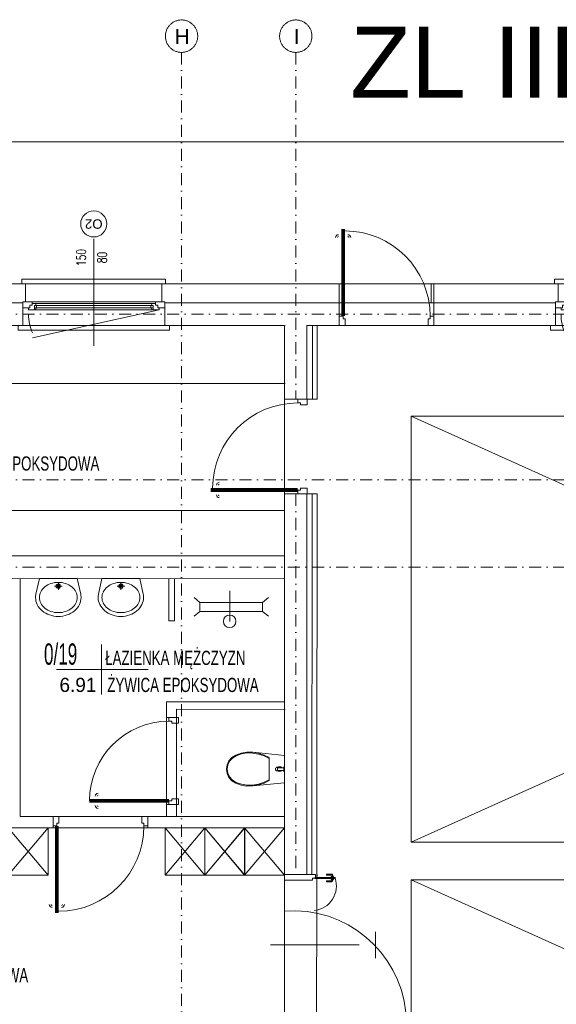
# Model space of a CAD drawing. Header units: centimetres. Extents: x -122 to 72759, y 3298 to 43172.
# Tile 112 of 243: x 37288 to 37856, y 11838 to 12878. Entities that reach past the tile are written whole.
import ezdxf
from ezdxf.enums import TextEntityAlignment as Align
from ezdxf.lldxf.tags import DXFTag

# ---------------------------------------------------------------- set-up
doc = ezdxf.new("R2010")
doc.units = ezdxf.units.CM
doc.header["$MEASUREMENT"] = 0
doc.linetypes.add('DASH2', pattern=[19.05, 12.7, -6.35])
doc.linetypes.add('DASHDOT', pattern=[25.4, 12.7, -6.35, 0, -6.35])
doc.layers.get('0').update_dxf_attribs({"lineweight": 5})
for name, color, linetype, lineweight in [('0-LINIA CIENKA', 7, 'Continuous', 5), ('0-LINIA ŚREDNIA', 7, 'Continuous', 5), ('0-OSIE', 7, 'DASHDOT', 5), ('1-sciany projektowane', 7, 'Continuous', 5), ('_ nowe meble', 7, 'Continuous', 5), ('_ ściany konstrukcyjne', 7, 'Continuous', 5), ('A_drzwi', 252, 'Continuous', 5), ('A_izol-termiczna', 7, 'ZIGZAG', 5), ('A_okna', 7, 'Continuous', 5), ('A_okna opis', 7, 'Continuous', 5), ('A_okna otwarcie', 7, 'DASH', 5), ('A_okna symbol', 7, 'Continuous', 5), ('A_parapety', 7, 'Continuous', 5), ('A_przerywane', 7, 'DASH', 5), ('A_sciany', 7, 'Continuous', 5), ('A_sciany dzialowe', 7, 'Continuous', 5), ('meble', 7, 'Continuous', 5), ('METKI MIESZKAŃ', 7, 'Continuous', 5), ('OCIEPLENIE', 7, 'BATTING', 5), ('PR-METKI', 7, 'Continuous', 5), ('wymiarowanie', 7, 'Continuous', 5), ('ZZZ_Xref', 7, 'Continuous', 5)]:
    doc.layers.add(name, color=color, linetype=linetype, lineweight=lineweight)
doc.layers.add('0-POWIERZCHNIA POMIESZCZEN', color=7, linetype='DASH2', lineweight=5, plot=False)
doc.styles.add('Arial', font='arial.ttf', dxfattribs={"height": 450})
doc.styles.add('ROMANS', font='romans.shx', dxfattribs={"width": 0.8, "height": 15})
doc.styles.get("Standard").update_dxf_attribs({"font": 'ARIAL.TTF'})
doc.styles.add('tabelka', font='swz721lc.ttf')
doc.linetypes.add('BATTING', pattern='A,0.0001,-0.1,[134,ltypeshp.shx,S=0.1,R=0,X=-0.1,Y=0],-0.2,[134,ltypeshp.shx,S=0.1,R=180,X=0.1,Y=0],-0.1', length=0.4001)
tags = doc.linetypes.add('DASH', pattern=[15, 10, -5]).pattern_tags.tags
tags[6:7] = [DXFTag(74, 4), DXFTag(75, 0), DXFTag(340, '0'), DXFTag(46, 0.0), DXFTag(50, 0.0), DXFTag(44, 0.0), DXFTag(45, 0.0)]
tags[4:5] = [DXFTag(74, 4), DXFTag(75, 0), DXFTag(340, '0'), DXFTag(46, 0.0), DXFTag(50, 0.0), DXFTag(44, 0.0), DXFTag(45, 0.0)]
doc.linetypes.add('ZIGZAG', pattern='A,0.0001,-0.2,[131,ltypeshp.shx,S=0.2,R=0,X=-0.2,Y=0],-0.4,[131,ltypeshp.shx,S=0.2,R=180,X=0.2,Y=0],-0.2', length=0.8001)

# ---------------------------------------------------------------- blocks, each defined once
blk = doc.blocks.new('*U1225')
at = {"layer": 'A_okna symbol'}
blk.add_circle((0, 82.3), 13.8, dxfattribs=at)
at = {"layer": 'A_okna opis', "style": 'ROMANS', "width": 0.7}
for tag, p in [('S', (-18.2, 46.9)), ('H', (3.8, 46.9))]:
    blk.add_attdef(tag, text='', height=10, rotation=90, dxfattribs=at).set_placement(p, align=Align.TOP_CENTER)
at = {"layer": 'A_okna symbol', "style": 'Arial'}
blk.add_attdef('SYMBOL', text='', height=10, dxfattribs=at).set_placement((0, 82.3), align=Align.MIDDLE_CENTER)
at = {"layer": 'A_okna symbol'}
blk.add_attdef('HP=', (-11.6, -44.9), '', height=10, rotation=360, dxfattribs=at)
at = {"color": 7, "lineweight": 40, "true_color": 0xffffff}
blk.add_wipeout([(72, 19), (-72, 19), (-72, 0), (-75, 0), (-75, -25), (75, -25), (75, 0), (72, 0)], dxfattribs=at)
at = {"color": 8, "linetype": 'Continuous', "lineweight": 5}
blk.add_line((0, 66.4), (0, -46.3), dxfattribs=at)
for p, q in [((-75, 0), (-65.2, 0)), ((-75, -6.5), (-75, 0)), ((-65.2, 0), (-65.2, -3.5)), ((-67.6, -6.5), (-75, -6.5)), ((-69, -8.3), (-69, -6.5)), ((-69, -8.3), (-61.4, -8.3)), ((-65.2, -3.5), (-67.6, -3.5)), ((-67.6, -3.5), (-67.6, -6.5)), ((-65.2, -1.9), (-61.5, -1.9)), ((-60.4, -3.9), (-62.7, -3.9)), ((-62.7, -8.3), (-62.7, -3.9)), ((-60.4, -6.3), (-62.7, -6.3)), ((-62.7, -8.3), (-62.7, -6.3)), ((-61, -3.9), (-61.5, -1.9)), ((-61, -6.3), (-61.4, -8.3)), ((-60.4, -3.9), (-60.4, -6.3)), ((60.4, -3.9), (-60.4, -3.9)), ((-60.4, -6.3), (60.4, -6.3)), ((60.4, -3.9), (62.7, -3.9)), ((60.4, -3.9), (60.4, -6.3)), ((60.4, -6.3), (62.7, -6.3)), ((61, -3.9), (61.5, -1.9)), ((61, -6.3), (61.4, -8.3)), ((69, -8.3), (61.4, -8.3)), ((65.2, -1.9), (61.5, -1.9)), ((62.7, -8.3), (62.7, -3.9)), ((62.7, -8.3), (62.7, -6.3)), ((75, 0), (65.2, 0)), ((65.2, 0), (65.2, -3.5)), ((65.2, -3.5), (67.6, -3.5)), ((67.6, -3.5), (67.6, -6.5)), ((67.6, -6.5), (75, -6.5)), ((69, -8.3), (69, -6.5)), ((75, -6.5), (75, 0))]:
    blk.add_line(p, q)
at = {"lineweight": 5}
for p, q in [((65.2, 0), (-65.2, 0)), ((-61.5, -1.9), (61.5, -1.9)), ((-61.4, -8.3), (61.4, -8.3))]:
    blk.add_line(p, q, dxfattribs=at)
for points in [[(-72, 0), (-72, 19)], [(72, 0), (72, 19)]]:
    blk.add_lwpolyline(points)
at = {"layer": 'A_izol-termiczna', "linetype": 'Continuous'}
for p, q in [((-71, 0), (-75, 0)), ((71, 0), (75, 0))]:
    blk.add_line(p, q, dxfattribs=at)
at = {"layer": 'A_okna otwarcie', "ltscale": 0.5}
blk.add_line((69, -8.3), (-64.9, -37.9), dxfattribs=at)
blk.add_arc((-20.2, -13.2), 48.8, 180.0708, 203.7505, dxfattribs=at)
at = {"layer": 'A_parapety'}
for points in [[(-76, 19), (-76, 24), (76, 24), (76, 19)], [(-80, -25), (-80, -30), (80, -30), (80, -25)]]:
    blk.add_lwpolyline(points, dxfattribs=at)
at = {"layer": 'A_przerywane'}
for p, q in [((72, 19), (-72, 19)), ((75, -25), (-75, -25))]:
    blk.add_line(p, q, dxfattribs=at)
at = {"layer": 'A_sciany'}
for p, q in [((-75, -25), (-75, 0)), ((75, -25), (75, 0))]:
    blk.add_line(p, q, dxfattribs=at)
blk = doc.blocks.new('G$CA1DC9C89')
at = {"lineweight": 5}
for p, q in [((2922.2, 1861.4), (2956.6, 1861.3)), ((2922.2, 1761.4), (2956.6, 1761.3)), ((2832.8, 1646.8), (2826.6, 1651.8)), ((2899, 1646.8), (2905.2, 1651.8)), ((2832.8, 1637.1), (2826.6, 1632.1)), ((2899, 1637.1), (2905.2, 1632.1)), ((2923.1, 1359.3), (2953.8, 1359.5)), ((2971.9, 1359.7), (2966.4, 1359.7)), ((2966.4, 1358.7), (2966.4, 1359.7)), ((2971.9, 1358.7), (2966.4, 1358.7)), ((2966.4, 1352.7), (2971.9, 1352.7)), ((2966.4, 1352.7), (2966.4, 1351.7)), ((2971.6, 1357.2), (2974.1, 1357.2)), ((2971.6, 1357.2), (2971.6, 1356.7)), ((2971.6, 1356.7), (2974.1, 1356.7)), ((2971.6, 1354.2), (2971.6, 1354.7)), ((2974.1, 1354.7), (2971.6, 1354.7)), ((2971.6, 1354.2), (2974.1, 1354.2)), ((2972.4, 1357.2), (2972.4, 1358.2)), ((2972.4, 1354.2), (2972.4, 1353.2)), ((2973.4, 1357.2), (2973.4, 1358.2)), ((2973.4, 1354.2), (2973.4, 1353.2)), ((2974.1, 1357.2), (2974.1, 1356.7)), ((2974.1, 1354.2), (2974.1, 1354.7)), ((2971.9, 1351.7), (2966.4, 1351.7)), ((2907.3, 1285), (3001, 1284.9))]:
    blk.add_line(p, q, dxfattribs=at)
for points in [[(2832.8, 1646.8), (2899, 1646.8), (2899, 1637.1), (2832.8, 1637.1)], [(2951.8, 1353.5), (2951.8, 1355.5), (2954.8, 1355.5), (2954.8, 1359.5), (2954.8, 1359.5), (2954.8, 1359.5), (2922.1, 1359.3), (2922.1, 1359.3), (2922.1, 1359.3), (2922.1, 1353.3)]]:
    blk.add_lwpolyline(points, close=True, dxfattribs=at)
at = {"lineweight": 5, "const_width": 2}
blk.add_lwpolyline([(2953.9, 1355.7), (2976.4, 1355.7)], dxfattribs=at)
at = {"lineweight": 5, "ltscale": 0.2}
for centre, radius, start, end in [((2950.9, 1347.2), 26.1, 276.5573, 18.5385), ((2931.2, 1201.1), 120, 6.02, 94.3459)]:
    blk.add_arc(centre, radius, start, end, dxfattribs=at)
at = {"lineweight": 5}
for centre, radius, start, end in [((2971.9, 1358.2), 1.5, 359.9899, 89.9899), ((2971.9, 1358.2), 0.5, 359.9899, 89.9899), ((2971.9, 1353.2), 1.5, 269.9899, 359.9899), ((2971.9, 1353.2), 0.5, 269.99, 359.9899)]:
    blk.add_arc(centre, radius, start, end, dxfattribs=at)
at = {"layer": '0-LINIA CIENKA', "lineweight": 5}
for points in [[(2922.1, 1743.9), (2308.6, 1743.9), (2308.6, 1878), (2922.9, 1878.1)], [(2672.2, 1358.5), (2630.2, 1358.5), (2630.2, 1408.5), (2672.2, 1358.5), (2672.2, 1408.5), (2630.2, 1358.5)], [(2838.1, 1358.5), (2796.1, 1358.5), (2796.1, 1408.5), (2838.1, 1358.5), (2838.1, 1408.5), (2796.1, 1358.5)], [(2880, 1358.5), (2838, 1358.5), (2838, 1408.5), (2880, 1358.5), (2880, 1408.5), (2838, 1358.5)], [(2880.1, 1358.5), (2838.1, 1358.5), (2838.1, 1408.5), (2880.1, 1358.5), (2880.1, 1408.5), (2838.1, 1358.5)], [(2922, 1358.5), (2880, 1358.5), (2880, 1408.5), (2922, 1358.5), (2922, 1408.5), (2880, 1358.5)]]:
    blk.add_lwpolyline(points, dxfattribs=at)
at = {"layer": '0-LINIA ŚREDNIA', "lineweight": 5}
for points in [[(4125.1, 1983.1), (2204.6, 1983.1), (2204.6, 1808), (12.1, 1808.1), (12.1, 1744.1), (37.1, 1744.1), (37.1, 828.7), (12.1, 828.7), (12.1, 764.6), (305.9, 764.7), (305.9, 644.3)], [(4105.1, 1963.1), (2224.6, 1963.1), (2224.6, 1788), (57.1, 1788.1), (32.1, 1788.1), (32.1, 1764.1), (57.1, 1764.1), (57.1, 808.7), (32.1, 808.7), (32.1, 784.6), (162.2, 784.7)], [(2956.7, 1939.1), (2956.6, 1861.3)], [(2956.5, 1761.3), (2955.9, 1109.1), (2823.3, 1109.1), (2823.3, 809.1)]]:
    blk.add_lwpolyline(points, dxfattribs=at)
at = {"layer": '0-OSIE', "lineweight": 5}
for points in [[(2813.3, 2227.7), (2813.3, -10.4)], [(2934.1, 2227.7), (2934.1, 1861.4)], [(-236.3, 1776.1), (4272.1, 1776.1)], [(2934.1, 1761.4), (2934.1, 1359.3)], [(-236.3, 1683.9), (4272.1, 1683.9)]]:
    blk.add_lwpolyline(points, dxfattribs=at)
at = {"layer": '0-OSIE', "lineweight": 5, "ltscale": 40}
for centre in [(2813.3, 2244.8), (2934.1, 2244.8)]:
    blk.add_circle(centre, 17.1, dxfattribs=at)
at = {"layer": '0-POWIERZCHNIA POMIESZCZEN', "lineweight": 5, "ltscale": 0.5}
blk.add_lwpolyline([(2004, 1808), (2204.6, 1808), (2204.6, 1983.1), (3060.1, 1983.1)], dxfattribs=at)
at = {"layer": '1-sciany projektowane', "lineweight": 5}
for points in [[(2810, 1525.2), (2797.3, 1525.2)], [(2810, 1433.2), (2797.3, 1433.2)]]:
    blk.add_lwpolyline(points, dxfattribs=at)
at = {"layer": '_ nowe meble', "lineweight": 5}
for p, q in [((2663.1, 1671.9), (2659.4, 1655.5)), ((2703.1, 1671.9), (2663.1, 1671.9)), ((2683.1, 1659.9), (2683.1, 1667.1)), ((2706.7, 1655.5), (2703.1, 1671.9)), ((2729.2, 1671.9), (2725.6, 1655.5)), ((2769.2, 1671.9), (2729.2, 1671.9)), ((2749.2, 1659.9), (2749.2, 1667.2)), ((2772.8, 1655.5), (2769.2, 1671.9)), ((2679.1, 1663.9), (2687.1, 1663.9)), ((2745.2, 1663.9), (2753.2, 1663.9)), ((2888.5, 1488.4), (2922.1, 1485.1)), ((2906, 1458.5), (2906, 1482.8)), ((2922.1, 1485.1), (2922.1, 1456.2)), ((2914.6, 1472.7), (2914.6, 1468.7)), ((2921.6, 1472.1), (2914.6, 1472.1)), ((2921.6, 1469.3), (2914.6, 1469.3)), ((2922.1, 1473.2), (2921.6, 1473.2)), ((2921.6, 1473.2), (2921.6, 1468.1)), ((2921.6, 1468.1), (2922.1, 1468.1)), ((2888.5, 1452.9), (2922.1, 1456.2))]:
    blk.add_line(p, q, dxfattribs=at)
for points in [[(2864.2, 1626.7), (2864.2, 1658.9)], [(2888.5, 1488.4), (2882.4, 1488.5), (2876.4, 1487.5), (2870.7, 1485.5)], [(2888.4, 1487.6), (2882.4, 1487.7), (2876.6, 1486.7), (2871.1, 1484.8)], [(2906, 1481.8), (2900.5, 1484.6), (2894.6, 1486.6), (2888.4, 1487.6)], [(2906, 1482.8), (2900.5, 1485.5), (2894.6, 1487.4), (2888.5, 1488.4)], [(2870.7, 1485.5), (2866.6, 1482.9), (2863.4, 1479.4), (2861.4, 1475.2), (2860.7, 1470.7)], [(2871.1, 1484.8), (2867.1, 1482.3), (2864.1, 1479), (2862.2, 1475), (2861.6, 1470.7)], [(2860.7, 1470.7), (2861.4, 1466.1), (2863.4, 1461.9), (2866.6, 1458.4), (2870.7, 1455.8)], [(2860.7, 1470.7), (2861.4, 1466.1), (2863.4, 1461.9), (2866.6, 1458.4), (2870.7, 1455.8)], [(2861.6, 1470.7), (2862.2, 1466.3), (2864.1, 1462.4), (2867.1, 1459), (2871.1, 1456.5)], [(2871.1, 1456.5), (2876.6, 1454.6), (2882.4, 1453.6), (2888.4, 1453.7)], [(2888.4, 1453.7), (2894.6, 1454.8), (2900.5, 1456.7), (2906, 1459.5)], [(2888.5, 1452.9), (2894.6, 1453.9), (2900.5, 1455.8), (2906, 1458.5)], [(2870.7, 1455.8), (2876.4, 1453.8), (2882.4, 1452.8), (2888.5, 1452.9)]]:
    blk.add_lwpolyline(points, dxfattribs=at)
blk.add_circle((2864.2, 1626.7), 6.54, dxfattribs=at)
for centre, radius, start, end in [((2681.6, 1647.4), 20.3, 108.334, 128.6602), ((2683.1, 1643), 24.9, 90.0004, 108.334), ((2683.1, 1663.9), 2.39, 90.0004, 270.0004), ((2683.1, 1663.9), 1.44, 90.0004, 270.0003), ((2683.1, 1643), 24.9, 71.6667, 90.0004), ((2683.1, 1663.9), 2.39, 270.0004, 90.0004), ((2683.1, 1663.9), 1.44, 270.0003, 90.0004), ((2684.5, 1647.4), 20.3, 51.3405, 71.6667), ((2747.7, 1647.4), 20.3, 108.334, 128.6602), ((2749.2, 1643), 24.9, 90.0004, 108.334), ((2749.2, 1663.9), 2.39, 90.0004, 270.0004), ((2749.2, 1663.9), 1.44, 90.0004, 270.0004), ((2749.2, 1643), 24.9, 71.6667, 90.0004), ((2749.2, 1663.9), 2.39, 270.0004, 90.0004), ((2749.2, 1663.9), 1.44, 270.0004, 90.0004), ((2750.6, 1647.4), 20.3, 51.3405, 71.6667), ((2675.8, 1651.9), 16.8, 167.5896, 180.0004), ((2676, 1651.9), 12.9, 152.6267, 180.0004), ((2679.4, 1650.1), 16.8, 128.6602, 152.6267), ((2686.7, 1650.1), 16.8, 27.374, 51.3405), ((2690.2, 1651.9), 12.9, 0.0004, 27.374), ((2690.3, 1651.9), 16.8, 0.0004, 12.4111), ((2742, 1651.9), 16.8, 167.5896, 180.0004), ((2742.1, 1651.9), 12.9, 152.6267, 180.0004), ((2745.5, 1650.1), 16.8, 128.6602, 152.6267), ((2752.9, 1650.1), 16.8, 27.374, 51.3405), ((2756.3, 1651.9), 12.9, 0.0004, 27.374), ((2756.4, 1651.9), 16.8, 0.0004, 12.4111), ((2675.8, 1651.9), 16.8, 180.0004, 206.4303), ((2679.3, 1653.6), 20.7, 206.4303, 230.1948), ((2676, 1651.9), 12.9, 180.0004, 207.374), ((2679.4, 1653.7), 16.8, 207.374, 231.3405), ((2686.7, 1653.7), 16.8, 308.6602, 332.6267), ((2686.8, 1653.6), 20.7, 309.8059, 333.5704), ((2690.2, 1651.9), 12.9, 332.6267, 0.0004), ((2690.3, 1651.9), 16.8, 333.5704, 0.0004), ((2742, 1651.9), 16.8, 180.0004, 206.4303), ((2745.5, 1653.7), 20.7, 206.4303, 230.1948), ((2742.1, 1651.9), 12.9, 180.0004, 207.374), ((2745.5, 1653.7), 16.8, 207.374, 231.3405), ((2752.9, 1653.7), 16.8, 308.6602, 332.6267), ((2752.9, 1653.7), 20.7, 309.8059, 333.5704), ((2756.3, 1651.9), 12.9, 332.6267, 0.0004), ((2756.4, 1651.9), 16.8, 333.5704, 0.0004), ((2681.6, 1656.4), 24.2, 230.1948, 250.9568), ((2681.6, 1656.5), 20.3, 231.3405, 251.6667), ((2683.1, 1660.6), 28.7, 250.9568, 270.0004), ((2683.1, 1660.8), 24.9, 251.6667, 270.0004), ((2683.1, 1660.8), 24.9, 270.0004, 288.334), ((2683.1, 1660.6), 28.7, 270.0004, 289.0439), ((2684.5, 1656.5), 20.3, 288.334, 308.6602), ((2684.5, 1656.4), 24.2, 289.0439, 309.8059), ((2747.7, 1656.4), 24.2, 230.1948, 250.9568), ((2747.7, 1656.5), 20.3, 231.3405, 251.6667), ((2749.2, 1660.6), 28.7, 250.9568, 270.0004), ((2749.2, 1660.8), 24.9, 251.6667, 270.0004), ((2749.2, 1660.8), 24.9, 270.0004, 288.334), ((2749.2, 1660.6), 28.7, 270.0004, 289.0439), ((2750.6, 1656.5), 20.3, 288.334, 308.6602), ((2750.7, 1656.4), 24.2, 289.0439, 309.8059), ((2914.6, 1470.7), 2.02, 90, 270), ((2917, 1470.7), 2.52, 36.86, 143.14), ((2917, 1470.7), 2.52, 216.86, 323.14)]:
    blk.add_arc(centre, radius, start, end, dxfattribs=at)
at = {"layer": '_ ściany konstrukcyjne', "lineweight": 5}
for points in [[(2980.1, 1939.1), (2980.1, 1983.1)], [(3080.1, 1939.1), (3080.1, 1983.1)], [(4105.1, 1963.1), (2224.6, 1963.1), (2224.6, 1788), (32.1, 1788.1), (32.1, 1764.1), (57.1, 1764.1), (57.1, 808.7), (32.1, 808.7), (32.1, 784.6), (162.2, 784.7)], [(2922.2, 1939.1), (2922.1, 1143.1), (2421.3, 1143), (2224.7, 1143), (2224.8, 992.8)], [(2922.2, 1939.1), (2248.6, 1939.1), (2248.6, 1754), (2248.4, 1754)], [(2515.1, 809.1), (2515.1, 620.1), (2801.3, 620.1), (2801.3, 809.1), (4056.1, 809.1), (4056.1, 1939.1), (2945.9, 1939.1)], [(2945.9, 1939.1), (2945.9, 1861.3)], [(2946.2, 1861.4), (2922.2, 1861.4)], [(2946.2, 1761.4), (2922.2, 1761.4)], [(2945.9, 1761.4), (2945.9, 1359.4)], [(2922.1, 1695.9), (2248.6, 1695.8)], [(2224.7, 1480.1), (2248.7, 1480.1), (2248.6, 1671.8), (2922.1, 1672)], [(2642.8, 1671.9), (2642.8, 1420.6)], [(2800, 1671.9), (2800, 1627.1), (2806, 1627.1), (2806, 1671.9)], [(2797.3, 1420.8), (2797.3, 1541.7), (2922.1, 1541.7)], [(2807.9, 1420.7), (2808, 1534), (2922.8, 1533.7)], [(2922.1, 1420.7), (2642.8, 1420.6)], [(2677.5, 1420.6), (2677.5, 1408.3)], [(2777.5, 1420.6), (2777.5, 1408.5)], [(2630.8, 1408.5), (2630.8, 1408.5), (2921.9, 1408.5)]]:
    blk.add_lwpolyline(points, dxfattribs=at)
at = {"layer": 'A_drzwi', "lineweight": 5, "const_width": 4}
for points in [[(2984.1, 1949.1), (2984.1, 2041.1)], [(2936.2, 1765.4), (2844.2, 1765.4)], [(2800, 1437.2), (2716, 1437.2)], [(2681.5, 1410.6), (2681.5, 1318.6)]]:
    blk.add_lwpolyline(points, dxfattribs=at)
at = {"layer": 'A_drzwi', "lineweight": 5}
for points in [[(2986.1, 1946.1), (2984.1, 1946.1), (2984.1, 1949.1), (2980.1, 1949.1), (2980.1, 1949.1), (2980.1, 1949.1), (2980.1, 1939.1), (2980.1, 1939.1), (2980.1, 1939.1), (2986.1, 1939.1)], [(3074.1, 1946.1), (3076.1, 1946.1), (3076.1, 1949.1), (3080.1, 1949.1), (3080.1, 1949.1), (3080.1, 1949.1), (3080.1, 1939.1), (3080.1, 1939.1), (3080.1, 1939.1), (3074.1, 1939.1)], [(2939.2, 1855.4), (2939.2, 1857.4), (2936.2, 1857.4), (2936.2, 1861.4), (2936.2, 1861.4), (2936.2, 1861.4), (2946.2, 1861.4), (2946.2, 1861.4), (2946.2, 1861.4), (2946.2, 1855.4)], [(2939.2, 1767.4), (2939.2, 1765.4), (2936.2, 1765.4), (2936.2, 1761.4), (2936.2, 1761.4), (2936.2, 1761.4), (2946.2, 1761.4), (2946.2, 1761.4), (2946.2, 1761.4), (2946.2, 1767.4)], [(2803, 1519.2), (2803, 1521.2), (2800, 1521.2), (2800, 1525.2), (2800, 1525.2), (2800, 1525.2), (2810, 1525.2), (2810, 1525.2), (2810, 1525.2), (2810, 1519.2)], [(2803, 1439.2), (2803, 1437.2), (2800, 1437.2), (2800, 1433.2), (2800, 1433.2), (2800, 1433.2), (2810, 1433.2), (2810, 1433.2), (2810, 1433.2), (2810, 1439.2)], [(2683.5, 1413.6), (2681.5, 1413.6), (2681.5, 1410.6), (2677.5, 1410.6), (2677.5, 1410.6), (2677.5, 1410.6), (2677.5, 1420.6), (2677.5, 1420.6), (2677.5, 1420.6), (2683.5, 1420.6)], [(2771.5, 1413.6), (2773.5, 1413.6), (2773.5, 1410.6), (2777.5, 1410.6), (2777.5, 1410.6), (2777.5, 1410.6), (2777.5, 1420.6), (2777.5, 1420.6), (2777.5, 1420.6), (2771.5, 1420.6)]]:
    blk.add_lwpolyline(points, close=True, dxfattribs=at)
at = {"layer": 'A_drzwi', "lineweight": 5, "ltscale": 0.2}
for centre, radius, start, end in [((2986.1, 1949.1), 90, 0, 90), ((2936.2, 1767.4), 90, 90, 180), ((2800, 1437.2), 84, 90, 180), ((2683.5, 1410.6), 90, 270, 0)]:
    blk.add_arc(centre, radius, start, end, dxfattribs=at)
at = {"layer": 'A_drzwi', "lineweight": 5}
for centre, radius, start, end in [((2979.1, 2032.1), 3, 89.9899, 179.9899), ((2979.1, 2032.1), 1, 89.9899, 179.9899), ((2989.1, 2032.1), 3, 359.9899, 89.9899), ((2989.1, 2032.1), 1, 359.9899, 89.9899), ((2853.2, 1770.4), 3, 89.9899, 179.9899), ((2853.2, 1770.4), 1, 89.9899, 179.9899), ((2853.2, 1760.4), 3, 179.9899, 269.9899), ((2853.2, 1760.4), 1, 179.9899, 269.9899), ((2725, 1442.2), 3, 89.9899, 179.9899), ((2725, 1442.2), 1, 89.9899, 179.9899), ((2725, 1432.2), 3, 179.9899, 269.9899), ((2725, 1432.2), 1, 179.9899, 269.9899), ((2676.5, 1327.6), 3, 180.0101, 270.0101), ((2676.5, 1327.6), 1, 180.0101, 270.0101), ((2686.5, 1327.6), 3, 270.0101, 0.0101), ((2686.5, 1327.6), 1, 270.0101, 0.0101)]:
    blk.add_arc(centre, radius, start, end, dxfattribs=at)
at = {"layer": 'A_okna symbol', "lineweight": 5}
blk.add_lwpolyline([(3018.5, 1271), (3018.5, 1298.7)], dxfattribs=at)
at = {"layer": 'A_sciany dzialowe', "lineweight": 5}
for p, q in [((2980.1, 1940.1), (2980.1, 1948.1)), ((3080.1, 1940.1), (3080.1, 1948.1)), ((2945.2, 1861.4), (2937.2, 1861.4)), ((2945.2, 1761.4), (2937.2, 1761.4)), ((2809, 1525.2), (2801, 1525.2)), ((2809, 1433.2), (2801, 1433.2)), ((2677.5, 1419.6), (2677.5, 1411.6)), ((2777.5, 1419.6), (2777.5, 1411.6))]:
    blk.add_line(p, q, dxfattribs=at)
at = {"layer": 'meble', "lineweight": 5}
for points in [[(4056.1, 1843.6), (3056.1, 1843.6), (3056.1, 1393.6), (4056.1, 1393.6), (4056.1, 1843.6), (3056.1, 1393.6), (4056.1, 1393.6), (3056.1, 1843.6)], [(2922.1, 809.1), (2922.1, 1714.2)], [(2945.9, 1711.9), (2945.9, 1359.4)], [(4056.1, 903.6), (3056.1, 903.6), (3056.1, 1353.6), (4056.1, 1353.6), (4056.1, 903.6), (3056.1, 1353.6), (4056.1, 1353.6), (3056.1, 903.6)]]:
    blk.add_lwpolyline(points, dxfattribs=at)
at = {"layer": 'METKI MIESZKAŃ', "lineweight": 5}
blk.add_line((2728.6, 1602.4), (2728.6, 1549.6), dxfattribs=at)
blk.add_lwpolyline([(2681.2, 1576), (2777.9, 1576)], dxfattribs=at)
at = {"layer": 'OCIEPLENIE', "lineweight": 5, "ltscale": 10}
for points in [[(2951.7, 1939.1), (2951.6, 1861.3)], [(2951.5, 1761.4), (2951.1, 1359.5)]]:
    blk.add_lwpolyline(points, dxfattribs=at)
at = {"layer": 'PR-METKI', "lineweight": 5, "ltscale": 15}
blk.add_lwpolyline([(2956.8, 1359.5), (2956.8, 1357.5), (2956.8, 1357.5)], dxfattribs=at)
at = {"layer": 'wymiarowanie', "lineweight": 5, "ltscale": 0.5}
for points in [[(2922.1, 1695.9), (2248.7, 1695.8), (2248.6, 1939), (2922.9, 1939.1)], [(2800, 1627.1), (2800, 1671.9)]]:
    blk.add_lwpolyline(points, dxfattribs=at)
at = {"layer": '0-OSIE', "lineweight": 5, "ltscale": 40, "char_height": 15.75, "attachment_point": 7, "rotation": 0}
for s, insert in [('\\pxqc;H', (2794.8, 2236.6)), ('\\pxqc;I', (2915.7, 2236.6))]:
    blk.add_mtext_dynamic_manual_height_columns(s, width=38.333, gutter_width=12.5, heights=[17.6], dxfattribs=dict(at, insert=insert))
at = {"layer": 'METKI MIESZKAŃ', "lineweight": 5, "ltscale": 0.5, "style": 'tabelka'}
for s, height, width, p in [('ŻYWICA EPOKSYDOWA', 15, 0.7, (2566.5, 1786)), ('0/19', 22.5, 0.6, (2667.9, 1580.9)), ('ŁAZIENKA MĘŻCZYZN', 15, 0.7, (2732.6, 1580.7)), ('ŻYWICA EPOKSYDOWA', 15, 0.7, (2734.9, 1552.1)), ('ŻYWICA EPOKSYDOWA', 15, 0.7, (2491.3, 1245.6))]:
    blk.add_text(s, height=height, rotation=359.9707, dxfattribs=dict(at, width=width)).set_placement(p)
blk.add_text('6.91', height=15, rotation=359.9707, dxfattribs=at).set_placement((2723.3, 1552.1), align=Align.RIGHT)
at = {"layer": 'wymiarowanie', "lineweight": 5, "ltscale": 0.5, "insert": (3111, 2217.2), "char_height": 75, "attachment_point": 5, "rotation": 359.9991, "bg_fill": 3, "box_fill_scale": 1.1, "bg_fill_color": 256, "bg_fill_true_color": 13158600, "bg_fill_transparency": 0}
blk.add_mtext('\\A1;ZL III', dxfattribs=at)
at = {"layer": 'A_okna', "lineweight": 5}
ref = blk.add_blockref('*U1225', (2720.5, 1964.2), dxfattribs=dict(at, rotation=2.785588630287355e-08))
ref.add_attrib('SYMBOL', 'O2', dxfattribs={"layer": 'A_okna symbol', "height": 10, "rotation": 180, "style": 'Arial'}).set_placement((2720.5, 2046.4), align=Align.MIDDLE_CENTER)
ref.add_attrib('S', '150', dxfattribs={"layer": 'A_okna opis', "height": 10, "rotation": 90, "style": 'ROMANS', "width": 0.7}).set_placement((2702.3, 2011), align=Align.TOP_CENTER)
ref.add_attrib('H', '80', dxfattribs={"layer": 'A_okna opis', "height": 10, "rotation": 90, "style": 'ROMANS', "width": 0.7}).set_placement((2724.3, 2011), align=Align.TOP_CENTER)
ref = blk.add_blockref('*U1225', (3283.5, 1964.2), dxfattribs=dict(at, rotation=2.785588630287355e-08))
ref.add_attrib('SYMBOL', 'O2', dxfattribs={"layer": 'A_okna symbol', "height": 10, "rotation": 180, "style": 'Arial'}).set_placement((3283.5, 2046.4), align=Align.MIDDLE_CENTER)
ref.add_attrib('S', '150', dxfattribs={"layer": 'A_okna opis', "height": 10, "rotation": 90, "style": 'ROMANS', "width": 0.7}).set_placement((3265.2, 2011), align=Align.TOP_CENTER)
ref.add_attrib('H', '80', dxfattribs={"layer": 'A_okna opis', "height": 10, "rotation": 90, "style": 'ROMANS', "width": 0.7}).set_placement((3287.2, 2011), align=Align.TOP_CENTER)
at = {"layer": '0-OSIE', "lineweight": 5}
blk.add_lwpolyline([(-236.3, 1951.1), (4272.1, 1951.1)], dxfattribs=at)
at = {"layer": '_ nowe meble', "lineweight": 5, "ltscale": 0.5}
blk.add_lwpolyline([(3654.4, 2133.1), (1980.8, 2133.1), (1980.8, 1808), (2004, 1808), (2007, 1808), (2007, 1788), (2100.8, 1787.9), (2100.8, 1808), (2204.6, 1808), (2204.8, 1983.1), (2984.1, 1983.1), (2984.1, 1963.1), (3077.3, 1963.1), (3077.3, 1983.1), (4125.1, 1983.1)], dxfattribs=at)

msp = doc.modelspace()

# ---------------------------------------------------------------- block references
at = {"layer": 'ZZZ_Xref'}
msp.add_blockref('G$CA1DC9C89', (34646.15529, 10615.38849), dxfattribs=at)

doc.saveas('drawing.dxf')
